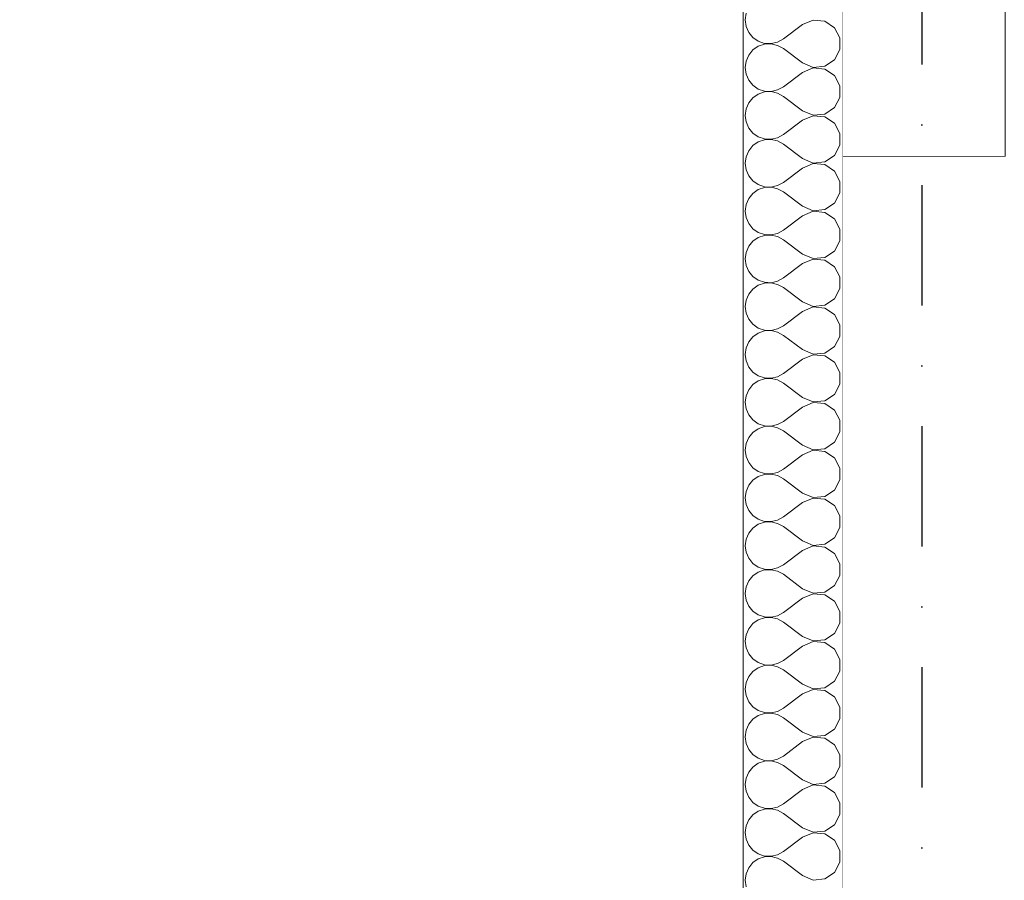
# Model space of a CAD drawing. Header units: millimetres. Extents: x -12989 to 402831, y -50461 to 30884.
# Tile 63 of 175: x 367061 to 368534, y -41961 to -40675. Entities that reach past the tile are written whole.
import ezdxf
from ezdxf.enums import TextEntityAlignment as Align

# ---------------------------------------------------------------- set-up
doc = ezdxf.new("R2010")
doc.units = ezdxf.units.MM
doc.header["$MEASUREMENT"] = 0
doc.linetypes.add('Kropki i Kreski', pattern=[360, 180, -90, 0, -90])
doc.linetypes.add('Wipeout_Contour', pattern=[1000, 0, -1000])
for name, color, linetype in [('AS_Blachy.Import IFC', 7, 'Continuous'), ('Nowe_04-ŚCIANY DZIAŁOWE', 7, 'Continuous'), ('Nowe_Warstwa IFC.Import IFC', 7, 'Continuous')]:
    doc.layers.add(name, color=color, linetype=linetype)
for name, color, linetype, lineweight in [('AS_Blachy.Import IFC_Nr_pióra__4', 7, 'Continuous', 13), ('Nowe_04-ŚCIANY DZIAŁOWE_Nr_pióra__27', 7, 'Continuous', 25), ('Nowe_Warstwa IFC.Import IFC_Nr_pióra__1', 7, 'Continuous', 13), ('Nowe_Warstwa IFC.Import IFC_Nr_pióra__25', 7, 'Continuous', 25)]:
    doc.layers.add(name, color=color, linetype=linetype, lineweight=lineweight)
doc.layers.add('Nowe_04-ŚCIANY DZIAŁOWE_Nr_pióra__174', color=7, linetype='Continuous', lineweight=5, true_color=0x6a6a6a)
doc.styles.add('STYL_AUTOMATYCZNY_1', font='arial.ttf')

# ---------------------------------------------------------------- blocks, each defined once
blk = doc.blocks.new('*X14', base_point=(362576.7, -45960.6))
at = {"layer": 'Nowe_04-ŚCIANY DZIAŁOWE_Nr_pióra__174', "color": 251, "linetype": 'Continuous', "lineweight": 5, "true_color": 0x6a6a6a}
for p, q in [((368147.4, -40665.1), (368146.1, -40674.9)), ((368146.1, -40674.9), (368147.4, -40684.6)), ((368147.4, -40684.6), (368151.4, -40693.7)), ((368231.8, -40682), (368203.2, -40703.4)), ((368247.8, -40675.3), (368231.8, -40682)), ((368265.1, -40676.9), (368247.8, -40675.3)), ((368279.6, -40686.6), (368265.1, -40676.9)), ((368287.8, -40701.9), (368279.6, -40686.6)), ((368151.4, -40693.7), (368157.7, -40701.2)), ((368157.7, -40701.2), (368165.8, -40706.8)), ((368194.6, -40708.2), (368203.2, -40703.4)), ((368287.8, -40719.3), (368287.8, -40701.9)), ((368165.8, -40714.4), (368157.7, -40719.9)), ((368165.8, -40706.8), (368175.1, -40710)), ((368175.1, -40711.2), (368165.8, -40714.4)), ((368175.1, -40710), (368185, -40710.4)), ((368185, -40710.7), (368175.1, -40711.2)), ((368185, -40710.4), (368194.6, -40708.2)), ((368194.6, -40713), (368185, -40710.7)), ((368203.2, -40717.7), (368194.6, -40713)), ((368231.8, -40739.2), (368203.2, -40717.7)), ((368151.4, -40727.5), (368147.4, -40736.5)), ((368157.7, -40719.9), (368151.4, -40727.5)), ((368279.6, -40734.6), (368287.8, -40719.3)), ((368147.4, -40736.5), (368146.1, -40746.3)), ((368146.1, -40746.3), (368147.4, -40756.1)), ((368231.8, -40739.2), (368247.8, -40745.9)), ((368247.8, -40746.7), (368231.8, -40753.4)), ((368247.8, -40745.9), (368265.1, -40744.3)), ((368265.1, -40748.4), (368247.8, -40746.7)), ((368265.1, -40744.3), (368279.6, -40734.6)), ((368147.4, -40756.1), (368151.4, -40765.1)), ((368231.8, -40753.4), (368203.2, -40774.9)), ((368279.6, -40758), (368265.1, -40748.4)), ((368287.8, -40773.3), (368279.6, -40758)), ((368151.4, -40765.1), (368157.7, -40772.7)), ((368157.7, -40772.7), (368165.8, -40778.3)), ((368194.6, -40779.6), (368203.2, -40774.9)), ((368287.8, -40790.7), (368287.8, -40773.3)), ((368157.7, -40791.4), (368151.4, -40799)), ((368165.8, -40785.8), (368157.7, -40791.4)), ((368165.8, -40778.3), (368175.1, -40781.4)), ((368175.1, -40782.6), (368165.8, -40785.8)), ((368175.1, -40781.4), (368185, -40781.9)), ((368185, -40782.2), (368175.1, -40782.6)), ((368185, -40781.9), (368194.6, -40779.6)), ((368194.6, -40784.4), (368185, -40782.2)), ((368203.2, -40789.2), (368194.6, -40784.4)), ((368231.8, -40810.6), (368203.2, -40789.2)), ((368279.6, -40806.1), (368287.8, -40790.7)), ((368151.4, -40799), (368147.4, -40808)), ((368265.1, -40815.7), (368279.6, -40806.1)), ((368147.4, -40808), (368146.1, -40817.7)), ((368146.1, -40817.7), (368147.4, -40827.5)), ((368231.8, -40810.6), (368247.8, -40817.3)), ((368247.8, -40818.1), (368231.8, -40824.9)), ((368247.8, -40817.3), (368265.1, -40815.7)), ((368265.1, -40819.8), (368247.8, -40818.1)), ((368279.6, -40829.4), (368265.1, -40819.8)), ((368147.4, -40827.5), (368151.4, -40836.5)), ((368231.8, -40824.9), (368203.2, -40846.3)), ((368287.8, -40844.8), (368279.6, -40829.4)), ((368151.4, -40836.5), (368157.7, -40844.1)), ((368157.7, -40844.1), (368165.8, -40849.7)), ((368165.8, -40849.7), (368175.1, -40852.8)), ((368185, -40853.3), (368194.6, -40851.1)), ((368194.6, -40851.1), (368203.2, -40846.3)), ((368287.8, -40862.1), (368287.8, -40844.8)), ((368157.7, -40862.8), (368151.4, -40870.4)), ((368165.8, -40857.2), (368157.7, -40862.8)), ((368175.1, -40854.1), (368165.8, -40857.2)), ((368175.1, -40852.8), (368185, -40853.3)), ((368185, -40853.6), (368175.1, -40854.1)), ((368194.6, -40855.8), (368185, -40853.6)), ((368203.2, -40860.6), (368194.6, -40855.8)), ((368231.8, -40882), (368203.2, -40860.6)), ((368279.6, -40877.5), (368287.8, -40862.1)), ((368147.4, -40879.4), (368146.1, -40889.2)), ((368151.4, -40870.4), (368147.4, -40879.4)), ((368265.1, -40887.1), (368279.6, -40877.5)), ((368146.1, -40889.2), (368147.4, -40898.9)), ((368231.8, -40882), (368247.8, -40888.8)), ((368247.8, -40889.6), (368231.8, -40896.3)), ((368247.8, -40888.8), (368265.1, -40887.1)), ((368265.1, -40891.2), (368247.8, -40889.6)), ((368279.6, -40900.8), (368265.1, -40891.2)), ((368147.4, -40898.9), (368151.4, -40907.9)), ((368151.4, -40907.9), (368157.7, -40915.5)), ((368231.8, -40896.3), (368203.2, -40917.7)), ((368287.8, -40916.2), (368279.6, -40900.8)), ((368157.7, -40915.5), (368165.8, -40921.1)), ((368165.8, -40921.1), (368175.1, -40924.3)), ((368175.1, -40924.3), (368185, -40924.7)), ((368185, -40924.7), (368194.6, -40922.5)), ((368194.6, -40922.5), (368203.2, -40917.7)), ((368287.8, -40933.6), (368287.8, -40916.2)), ((368157.7, -40934.2), (368151.4, -40941.8)), ((368165.8, -40928.6), (368157.7, -40934.2)), ((368175.1, -40925.5), (368165.8, -40928.6)), ((368185, -40925), (368175.1, -40925.5)), ((368194.6, -40927.3), (368185, -40925)), ((368203.2, -40932), (368194.6, -40927.3)), ((368231.8, -40953.4), (368203.2, -40932)), ((368279.6, -40948.9), (368287.8, -40933.6)), ((368147.4, -40950.8), (368146.1, -40960.6)), ((368151.4, -40941.8), (368147.4, -40950.8)), ((368231.8, -40953.4), (368247.8, -40960.2)), ((368265.1, -40958.5), (368279.6, -40948.9)), ((368146.1, -40960.6), (368147.4, -40970.4)), ((368231.8, -40967.7), (368203.2, -40989.2)), ((368247.8, -40961), (368231.8, -40967.7)), ((368247.8, -40960.2), (368265.1, -40958.5)), ((368265.1, -40962.6), (368247.8, -40961)), ((368279.6, -40972.3), (368265.1, -40962.6)), ((368147.4, -40970.4), (368151.4, -40979.4)), ((368151.4, -40979.4), (368157.7, -40987)), ((368287.8, -40987.6), (368279.6, -40972.3)), ((368157.7, -40987), (368165.8, -40992.5)), ((368165.8, -40992.5), (368175.1, -40995.7)), ((368175.1, -40996.9), (368165.8, -41000.1)), ((368175.1, -40995.7), (368185, -40996.2)), ((368185, -40996.5), (368175.1, -40996.9)), ((368185, -40996.2), (368194.6, -40993.9)), ((368194.6, -40998.7), (368185, -40996.5)), ((368194.6, -40993.9), (368203.2, -40989.2)), ((368287.8, -41005), (368287.8, -40987.6)), ((368157.7, -41005.7), (368151.4, -41013.2)), ((368165.8, -41000.1), (368157.7, -41005.7)), ((368203.2, -41003.4), (368194.6, -40998.7)), ((368231.8, -41024.9), (368203.2, -41003.4)), ((368279.6, -41020.3), (368287.8, -41005)), ((368147.4, -41022.3), (368146.1, -41032)), ((368151.4, -41013.2), (368147.4, -41022.3)), ((368231.8, -41024.9), (368247.8, -41031.6)), ((368265.1, -41030), (368279.6, -41020.3)), ((368146.1, -41032), (368147.4, -41041.8)), ((368147.4, -41041.8), (368151.4, -41050.8)), ((368231.8, -41039.2), (368203.2, -41060.6)), ((368247.8, -41032.4), (368231.8, -41039.2)), ((368247.8, -41031.6), (368265.1, -41030)), ((368265.1, -41034.1), (368247.8, -41032.4)), ((368279.6, -41043.7), (368265.1, -41034.1)), ((368151.4, -41050.8), (368157.7, -41058.4)), ((368287.8, -41059), (368279.6, -41043.7)), ((368157.7, -41058.4), (368165.8, -41064)), ((368165.8, -41071.5), (368157.7, -41077.1)), ((368165.8, -41064), (368175.1, -41067.1)), ((368175.1, -41068.4), (368165.8, -41071.5)), ((368175.1, -41067.1), (368185, -41067.6)), ((368185, -41067.9), (368175.1, -41068.4)), ((368185, -41067.6), (368194.6, -41065.4)), ((368194.6, -41070.1), (368185, -41067.9)), ((368194.6, -41065.4), (368203.2, -41060.6)), ((368203.2, -41074.9), (368194.6, -41070.1)), ((368287.8, -41076.4), (368287.8, -41059)), ((368151.4, -41084.7), (368147.4, -41093.7)), ((368157.7, -41077.1), (368151.4, -41084.7)), ((368231.8, -41096.3), (368203.2, -41074.9)), ((368279.6, -41091.8), (368287.8, -41076.4)), ((368147.4, -41093.7), (368146.1, -41103.4)), ((368231.8, -41096.3), (368247.8, -41103)), ((368265.1, -41101.4), (368279.6, -41091.8)), ((368146.1, -41103.4), (368147.4, -41113.2)), ((368147.4, -41113.2), (368151.4, -41122.2)), ((368231.8, -41110.6), (368203.2, -41132)), ((368247.8, -41103.9), (368231.8, -41110.6)), ((368247.8, -41103), (368265.1, -41101.4)), ((368265.1, -41105.5), (368247.8, -41103.9)), ((368279.6, -41115.1), (368265.1, -41105.5)), ((368287.8, -41130.5), (368279.6, -41115.1)), ((368151.4, -41122.2), (368157.7, -41129.8)), ((368157.7, -41129.8), (368165.8, -41135.4)), ((368287.8, -41147.9), (368287.8, -41130.5)), ((368165.8, -41142.9), (368157.7, -41148.5)), ((368165.8, -41135.4), (368175.1, -41138.5)), ((368175.1, -41139.8), (368165.8, -41142.9)), ((368175.1, -41138.5), (368185, -41139)), ((368185, -41139.3), (368175.1, -41139.8)), ((368185, -41139), (368194.6, -41136.8)), ((368194.6, -41141.5), (368185, -41139.3)), ((368194.6, -41136.8), (368203.2, -41132)), ((368203.2, -41146.3), (368194.6, -41141.5)), ((368151.4, -41156.1), (368147.4, -41165.1)), ((368157.7, -41148.5), (368151.4, -41156.1)), ((368231.8, -41167.7), (368203.2, -41146.3)), ((368279.6, -41163.2), (368287.8, -41147.9)), ((368147.4, -41165.1), (368146.1, -41174.9)), ((368146.1, -41174.9), (368147.4, -41184.6)), ((368231.8, -41167.7), (368247.8, -41174.5)), ((368247.8, -41174.5), (368265.1, -41172.8)), ((368265.1, -41172.8), (368279.6, -41163.2)), ((368147.4, -41184.6), (368151.4, -41193.7)), ((368231.8, -41182), (368203.2, -41203.4)), ((368247.8, -41175.3), (368231.8, -41182)), ((368265.1, -41176.9), (368247.8, -41175.3)), ((368279.6, -41186.6), (368265.1, -41176.9)), ((368287.8, -41201.9), (368279.6, -41186.6)), ((368151.4, -41193.7), (368157.7, -41201.2)), ((368157.7, -41201.2), (368165.8, -41206.8)), ((368194.6, -41208.2), (368203.2, -41203.4)), ((368287.8, -41219.3), (368287.8, -41201.9)), ((368165.8, -41214.4), (368157.7, -41219.9)), ((368165.8, -41206.8), (368175.1, -41210)), ((368175.1, -41211.2), (368165.8, -41214.4)), ((368175.1, -41210), (368185, -41210.4)), ((368185, -41210.7), (368175.1, -41211.2)), ((368185, -41210.4), (368194.6, -41208.2)), ((368194.6, -41213), (368185, -41210.7)), ((368203.2, -41217.7), (368194.6, -41213)), ((368231.8, -41239.2), (368203.2, -41217.7)), ((368151.4, -41227.5), (368147.4, -41236.5)), ((368157.7, -41219.9), (368151.4, -41227.5)), ((368279.6, -41234.6), (368287.8, -41219.3)), ((368147.4, -41236.5), (368146.1, -41246.3)), ((368146.1, -41246.3), (368147.4, -41256.1)), ((368231.8, -41239.2), (368247.8, -41245.9)), ((368247.8, -41246.7), (368231.8, -41253.4)), ((368247.8, -41245.9), (368265.1, -41244.3)), ((368265.1, -41248.4), (368247.8, -41246.7)), ((368265.1, -41244.3), (368279.6, -41234.6)), ((368279.6, -41258), (368265.1, -41248.4)), ((368147.4, -41256.1), (368151.4, -41265.1)), ((368231.8, -41253.4), (368203.2, -41274.9)), ((368287.8, -41273.3), (368279.6, -41258)), ((368151.4, -41265.1), (368157.7, -41272.7)), ((368157.7, -41272.7), (368165.8, -41278.3)), ((368194.6, -41279.6), (368203.2, -41274.9)), ((368287.8, -41290.7), (368287.8, -41273.3)), ((368157.7, -41291.4), (368151.4, -41299)), ((368165.8, -41285.8), (368157.7, -41291.4)), ((368165.8, -41278.3), (368175.1, -41281.4)), ((368175.1, -41282.6), (368165.8, -41285.8)), ((368175.1, -41281.4), (368185, -41281.9)), ((368185, -41282.2), (368175.1, -41282.6)), ((368185, -41281.9), (368194.6, -41279.6)), ((368194.6, -41284.4), (368185, -41282.2)), ((368203.2, -41289.2), (368194.6, -41284.4)), ((368231.8, -41310.6), (368203.2, -41289.2)), ((368279.6, -41306.1), (368287.8, -41290.7)), ((368151.4, -41299), (368147.4, -41308)), ((368265.1, -41315.7), (368279.6, -41306.1)), ((368147.4, -41308), (368146.1, -41317.7)), ((368146.1, -41317.7), (368147.4, -41327.5)), ((368231.8, -41310.6), (368247.8, -41317.3)), ((368247.8, -41318.1), (368231.8, -41324.9)), ((368247.8, -41317.3), (368265.1, -41315.7)), ((368265.1, -41319.8), (368247.8, -41318.1)), ((368279.6, -41329.4), (368265.1, -41319.8)), ((368147.4, -41327.5), (368151.4, -41336.5)), ((368151.4, -41336.5), (368157.7, -41344.1)), ((368231.8, -41324.9), (368203.2, -41346.3)), ((368287.8, -41344.8), (368279.6, -41329.4)), ((368157.7, -41344.1), (368165.8, -41349.7)), ((368165.8, -41349.7), (368175.1, -41352.8)), ((368185, -41353.3), (368194.6, -41351.1)), ((368194.6, -41351.1), (368203.2, -41346.3)), ((368287.8, -41362.1), (368287.8, -41344.8)), ((368157.7, -41362.8), (368151.4, -41370.4)), ((368165.8, -41357.2), (368157.7, -41362.8)), ((368175.1, -41354.1), (368165.8, -41357.2)), ((368175.1, -41352.8), (368185, -41353.3)), ((368185, -41353.6), (368175.1, -41354.1)), ((368194.6, -41355.8), (368185, -41353.6)), ((368203.2, -41360.6), (368194.6, -41355.8)), ((368231.8, -41382), (368203.2, -41360.6)), ((368279.6, -41377.5), (368287.8, -41362.1)), ((368147.4, -41379.4), (368146.1, -41389.2)), ((368151.4, -41370.4), (368147.4, -41379.4)), ((368265.1, -41387.1), (368279.6, -41377.5)), ((368146.1, -41389.2), (368147.4, -41398.9)), ((368231.8, -41382), (368247.8, -41388.8)), ((368247.8, -41389.6), (368231.8, -41396.3)), ((368247.8, -41388.8), (368265.1, -41387.1)), ((368265.1, -41391.2), (368247.8, -41389.6)), ((368279.6, -41400.8), (368265.1, -41391.2)), ((368147.4, -41398.9), (368151.4, -41407.9)), ((368151.4, -41407.9), (368157.7, -41415.5)), ((368231.8, -41396.3), (368203.2, -41417.7)), ((368287.8, -41416.2), (368279.6, -41400.8)), ((368157.7, -41415.5), (368165.8, -41421.1)), ((368165.8, -41421.1), (368175.1, -41424.3)), ((368175.1, -41424.3), (368185, -41424.7)), ((368185, -41425), (368175.1, -41425.5)), ((368185, -41424.7), (368194.6, -41422.5)), ((368194.6, -41427.3), (368185, -41425)), ((368194.6, -41422.5), (368203.2, -41417.7)), ((368287.8, -41433.6), (368287.8, -41416.2)), ((368157.7, -41434.2), (368151.4, -41441.8)), ((368165.8, -41428.6), (368157.7, -41434.2)), ((368175.1, -41425.5), (368165.8, -41428.6)), ((368203.2, -41432), (368194.6, -41427.3)), ((368231.8, -41453.4), (368203.2, -41432)), ((368279.6, -41448.9), (368287.8, -41433.6)), ((368147.4, -41450.8), (368146.1, -41460.6)), ((368151.4, -41441.8), (368147.4, -41450.8)), ((368231.8, -41453.4), (368247.8, -41460.2)), ((368265.1, -41458.5), (368279.6, -41448.9)), ((368146.1, -41460.6), (368147.4, -41470.4)), ((368231.8, -41467.7), (368203.2, -41489.2)), ((368247.8, -41461), (368231.8, -41467.7)), ((368247.8, -41460.2), (368265.1, -41458.5)), ((368265.1, -41462.6), (368247.8, -41461)), ((368279.6, -41472.3), (368265.1, -41462.6)), ((368147.4, -41470.4), (368151.4, -41479.4)), ((368151.4, -41479.4), (368157.7, -41487)), ((368287.8, -41487.6), (368279.6, -41472.3)), ((368157.7, -41487), (368165.8, -41492.5)), ((368165.8, -41492.5), (368175.1, -41495.7)), ((368175.1, -41496.9), (368165.8, -41500.1)), ((368175.1, -41495.7), (368185, -41496.2)), ((368185, -41496.5), (368175.1, -41496.9)), ((368185, -41496.2), (368194.6, -41493.9)), ((368194.6, -41498.7), (368185, -41496.5)), ((368194.6, -41493.9), (368203.2, -41489.2)), ((368203.2, -41503.4), (368194.6, -41498.7)), ((368287.8, -41505), (368287.8, -41487.6)), ((368151.4, -41513.2), (368147.4, -41522.3)), ((368157.7, -41505.7), (368151.4, -41513.2)), ((368165.8, -41500.1), (368157.7, -41505.7)), ((368231.8, -41524.9), (368203.2, -41503.4)), ((368279.6, -41520.3), (368287.8, -41505)), ((368147.4, -41522.3), (368146.1, -41532)), ((368231.8, -41524.9), (368247.8, -41531.6)), ((368265.1, -41530), (368279.6, -41520.3)), ((368146.1, -41532), (368147.4, -41541.8)), ((368147.4, -41541.8), (368151.4, -41550.8)), ((368231.8, -41539.2), (368203.2, -41560.6)), ((368247.8, -41532.4), (368231.8, -41539.2)), ((368247.8, -41531.6), (368265.1, -41530)), ((368265.1, -41534.1), (368247.8, -41532.4)), ((368279.6, -41543.7), (368265.1, -41534.1)), ((368151.4, -41550.8), (368157.7, -41558.4)), ((368287.8, -41559), (368279.6, -41543.7)), ((368157.7, -41558.4), (368165.8, -41564)), ((368165.8, -41571.5), (368157.7, -41577.1)), ((368165.8, -41564), (368175.1, -41567.1)), ((368175.1, -41568.4), (368165.8, -41571.5)), ((368175.1, -41567.1), (368185, -41567.6)), ((368185, -41567.9), (368175.1, -41568.4)), ((368185, -41567.6), (368194.6, -41565.4)), ((368194.6, -41570.1), (368185, -41567.9)), ((368194.6, -41565.4), (368203.2, -41560.6)), ((368203.2, -41574.9), (368194.6, -41570.1)), ((368287.8, -41576.4), (368287.8, -41559)), ((368151.4, -41584.7), (368147.4, -41593.7)), ((368157.7, -41577.1), (368151.4, -41584.7)), ((368231.8, -41596.3), (368203.2, -41574.9)), ((368279.6, -41591.8), (368287.8, -41576.4)), ((368147.4, -41593.7), (368146.1, -41603.4)), ((368231.8, -41596.3), (368247.8, -41603)), ((368247.8, -41603), (368265.1, -41601.4)), ((368265.1, -41601.4), (368279.6, -41591.8)), ((368146.1, -41603.4), (368147.4, -41613.2)), ((368147.4, -41613.2), (368151.4, -41622.2)), ((368231.8, -41610.6), (368203.2, -41632)), ((368247.8, -41603.9), (368231.8, -41610.6)), ((368265.1, -41605.5), (368247.8, -41603.9)), ((368279.6, -41615.1), (368265.1, -41605.5)), ((368287.8, -41630.5), (368279.6, -41615.1)), ((368151.4, -41622.2), (368157.7, -41629.8)), ((368157.7, -41629.8), (368165.8, -41635.4)), ((368287.8, -41647.9), (368287.8, -41630.5)), ((368165.8, -41642.9), (368157.7, -41648.5)), ((368165.8, -41635.4), (368175.1, -41638.5)), ((368175.1, -41639.8), (368165.8, -41642.9)), ((368175.1, -41638.5), (368185, -41639)), ((368185, -41639.3), (368175.1, -41639.8)), ((368185, -41639), (368194.6, -41636.8)), ((368194.6, -41641.5), (368185, -41639.3)), ((368194.6, -41636.8), (368203.2, -41632)), ((368203.2, -41646.3), (368194.6, -41641.5)), ((368151.4, -41656.1), (368147.4, -41665.1)), ((368157.7, -41648.5), (368151.4, -41656.1)), ((368231.8, -41667.7), (368203.2, -41646.3)), ((368279.6, -41663.2), (368287.8, -41647.9)), ((368147.4, -41665.1), (368146.1, -41674.9)), ((368146.1, -41674.9), (368147.4, -41684.6)), ((368231.8, -41667.7), (368247.8, -41674.5)), ((368247.8, -41675.3), (368231.8, -41682)), ((368247.8, -41674.5), (368265.1, -41672.8)), ((368265.1, -41676.9), (368247.8, -41675.3)), ((368265.1, -41672.8), (368279.6, -41663.2)), ((368147.4, -41684.6), (368151.4, -41693.7)), ((368231.8, -41682), (368203.2, -41703.4)), ((368279.6, -41686.6), (368265.1, -41676.9)), ((368287.8, -41701.9), (368279.6, -41686.6)), ((368151.4, -41693.7), (368157.7, -41701.2)), ((368157.7, -41701.2), (368165.8, -41706.8)), ((368194.6, -41708.2), (368203.2, -41703.4)), ((368287.8, -41719.3), (368287.8, -41701.9)), ((368165.8, -41714.4), (368157.7, -41719.9)), ((368165.8, -41706.8), (368175.1, -41710)), ((368175.1, -41711.2), (368165.8, -41714.4)), ((368175.1, -41710), (368185, -41710.4)), ((368185, -41710.7), (368175.1, -41711.2)), ((368185, -41710.4), (368194.6, -41708.2)), ((368194.6, -41713), (368185, -41710.7)), ((368203.2, -41717.7), (368194.6, -41713)), ((368231.8, -41739.2), (368203.2, -41717.7)), ((368279.6, -41734.6), (368287.8, -41719.3)), ((368151.4, -41727.5), (368147.4, -41736.5)), ((368157.7, -41719.9), (368151.4, -41727.5)), ((368147.4, -41736.5), (368146.1, -41746.3)), ((368146.1, -41746.3), (368147.4, -41756.1)), ((368231.8, -41739.2), (368247.8, -41745.9)), ((368247.8, -41746.7), (368231.8, -41753.4)), ((368247.8, -41745.9), (368265.1, -41744.3)), ((368265.1, -41748.4), (368247.8, -41746.7)), ((368265.1, -41744.3), (368279.6, -41734.6)), ((368279.6, -41758), (368265.1, -41748.4)), ((368147.4, -41756.1), (368151.4, -41765.1)), ((368231.8, -41753.4), (368203.2, -41774.9)), ((368287.8, -41773.3), (368279.6, -41758)), ((368151.4, -41765.1), (368157.7, -41772.7)), ((368157.7, -41772.7), (368165.8, -41778.3)), ((368165.8, -41778.3), (368175.1, -41781.4)), ((368194.6, -41779.6), (368203.2, -41774.9)), ((368287.8, -41790.7), (368287.8, -41773.3)), ((368157.7, -41791.4), (368151.4, -41799)), ((368165.8, -41785.8), (368157.7, -41791.4)), ((368175.1, -41782.6), (368165.8, -41785.8)), ((368175.1, -41781.4), (368185, -41781.9)), ((368185, -41782.2), (368175.1, -41782.6)), ((368185, -41781.9), (368194.6, -41779.6)), ((368194.6, -41784.4), (368185, -41782.2)), ((368203.2, -41789.2), (368194.6, -41784.4)), ((368231.8, -41810.6), (368203.2, -41789.2)), ((368279.6, -41806.1), (368287.8, -41790.7)), ((368147.4, -41808), (368146.1, -41817.7)), ((368151.4, -41799), (368147.4, -41808)), ((368265.1, -41815.7), (368279.6, -41806.1)), ((368146.1, -41817.7), (368147.4, -41827.5)), ((368231.8, -41810.6), (368247.8, -41817.3)), ((368247.8, -41818.1), (368231.8, -41824.9)), ((368247.8, -41817.3), (368265.1, -41815.7)), ((368265.1, -41819.8), (368247.8, -41818.1)), ((368279.6, -41829.4), (368265.1, -41819.8)), ((368147.4, -41827.5), (368151.4, -41836.5)), ((368151.4, -41836.5), (368157.7, -41844.1)), ((368231.8, -41824.9), (368203.2, -41846.3)), ((368287.8, -41844.8), (368279.6, -41829.4)), ((368157.7, -41844.1), (368165.8, -41849.7)), ((368165.8, -41849.7), (368175.1, -41852.8)), ((368185, -41853.3), (368194.6, -41851.1)), ((368194.6, -41851.1), (368203.2, -41846.3)), ((368287.8, -41862.1), (368287.8, -41844.8)), ((368157.7, -41862.8), (368151.4, -41870.4)), ((368165.8, -41857.2), (368157.7, -41862.8)), ((368175.1, -41854.1), (368165.8, -41857.2)), ((368175.1, -41852.8), (368185, -41853.3)), ((368185, -41853.6), (368175.1, -41854.1)), ((368194.6, -41855.8), (368185, -41853.6)), ((368203.2, -41860.6), (368194.6, -41855.8)), ((368231.8, -41882), (368203.2, -41860.6)), ((368279.6, -41877.5), (368287.8, -41862.1)), ((368147.4, -41879.4), (368146.1, -41889.2)), ((368151.4, -41870.4), (368147.4, -41879.4)), ((368265.1, -41887.1), (368279.6, -41877.5)), ((368146.1, -41889.2), (368147.4, -41898.9)), ((368231.8, -41896.3), (368203.2, -41917.7)), ((368231.8, -41882), (368247.8, -41888.8)), ((368247.8, -41889.6), (368231.8, -41896.3)), ((368247.8, -41888.8), (368265.1, -41887.1)), ((368265.1, -41891.2), (368247.8, -41889.6)), ((368279.6, -41900.8), (368265.1, -41891.2)), ((368147.4, -41898.9), (368151.4, -41907.9)), ((368151.4, -41907.9), (368157.7, -41915.5)), ((368287.8, -41916.2), (368279.6, -41900.8)), ((368157.7, -41915.5), (368165.8, -41921.1)), ((368165.8, -41921.1), (368175.1, -41924.3)), ((368175.1, -41925.5), (368165.8, -41928.6)), ((368175.1, -41924.3), (368185, -41924.7)), ((368185, -41925), (368175.1, -41925.5)), ((368185, -41924.7), (368194.6, -41922.5)), ((368194.6, -41927.3), (368185, -41925)), ((368194.6, -41922.5), (368203.2, -41917.7)), ((368287.8, -41933.6), (368287.8, -41916.2)), ((368157.7, -41934.2), (368151.4, -41941.8)), ((368165.8, -41928.6), (368157.7, -41934.2)), ((368203.2, -41932), (368194.6, -41927.3)), ((368231.8, -41953.4), (368203.2, -41932)), ((368279.6, -41948.9), (368287.8, -41933.6)), ((368147.4, -41950.8), (368146.1, -41960.6)), ((368151.4, -41941.8), (368147.4, -41950.8)), ((368231.8, -41953.4), (368247.8, -41960.2)), ((368265.1, -41958.5), (368279.6, -41948.9)), ((368146.1, -41960.6), (368147.4, -41970.4)), ((368247.8, -41960.2), (368265.1, -41958.5))]:
    blk.add_line(p, q, dxfattribs=at)
blk = doc.blocks.new('ElemPrzekroju_4_1', base_point=(362576.7, -45960.6))
at = {"color": 254, "linetype": 'Wipeout_Contour', "lineweight": 0, "ltscale": 1482783.934436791}
blk.add_wipeout([(368292.5, -39378.9), (368142.5, -39378.9), (368142.5, -45960.6), (368292.5, -45960.6)], dxfattribs=at).dxf.layer = 'Nowe_04-ŚCIANY DZIAŁOWE'
at = {"layer": 'Nowe_04-ŚCIANY DZIAŁOWE_Nr_pióra__27', "color": 7, "linetype": 'Continuous', "lineweight": 25}
for p, q in [((368142.5, -39378.9), (368142.5, -42910.6)), ((368292.5, -39378.9), (368292.5, -45960.6))]:
    blk.add_line(p, q, dxfattribs=at)
at = {"layer": 'Nowe_04-ŚCIANY DZIAŁOWE', "lineweight": 0}
blk.add_blockref('*X14', (362576.7, -45960.6), dxfattribs=at)
blk = doc.blocks.new('ElemPrzekroju_8_1', base_point=(362576.7, -45960.6))
at = {"color": 254, "linetype": 'Wipeout_Contour', "lineweight": 0, "ltscale": 6641683.593556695}
blk.add_wipeout([(366410.1, -39413.3), (366392.5, -39412.3), (366392.5, -42950.6), (366398.2, -42950.6), (366994, -42950.6), (368142.5, -42950.6), (368142.5, -39509.4), (366550.1, -39751.9), (366540, -39749.5), (366538, -39743.6), (366545.2, -39737.8), (366557.4, -39735.4), (368075.4, -39504.2), (366470.1, -39416.5), (366470.1, -39476.5), (366413.1, -39476.5), (366413.1, -39535.5), (366410.1, -39535.5)], dxfattribs=at).dxf.layer = 'Nowe_04-ŚCIANY DZIAŁOWE'
blk = doc.blocks.new('ElemPrzekroju_158_1', base_point=(362576.7, -45960.6))
at = {"color": 254, "linetype": 'Wipeout_Contour', "lineweight": 0, "ltscale": 1481988.374085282}
blk.add_wipeout([(368292.5, -40272), (368292.5, -40282.5), (368310.1, -40282.5), (368310.1, -40272)], dxfattribs=at).dxf.layer = 'AS_Blachy.Import IFC'
at = {"color": 254, "linetype": 'Wipeout_Contour', "lineweight": 0, "ltscale": 1482868.332932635}
blk.add_wipeout([(368510.1, -40282.5), (368535.1, -40282.5), (368535.1, -40272), (368510.1, -40272)], dxfattribs=at).dxf.layer = 'AS_Blachy.Import IFC'
at = {"layer": 'AS_Blachy.Import IFC_Nr_pióra__4', "color": 7, "linetype": 'Continuous', "lineweight": 13}
for p, q in [((368310.1, -40272), (368292.5, -40272)), ((368535.1, -40272), (368510.1, -40272))]:
    blk.add_line(p, q, dxfattribs=at)
at = {"color": 254, "linetype": 'Wipeout_Contour', "lineweight": 0, "ltscale": 2964995.979803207}
blk.add_wipeout([(368292.5, -40282.5), (368292.5, -40879.2), (368535.1, -40879.2), (368535.1, -40282.5), (368510.1, -40282.5), (368510.1, -40301.8), (368310.1, -40301.8), (368310.1, -40282.5)], dxfattribs=at).dxf.layer = 'AS_Blachy.Import IFC'
at = {"layer": 'AS_Blachy.Import IFC_Nr_pióra__4', "color": 7, "linetype": 'Continuous', "lineweight": 13}
for p, q in [((368535.1, -40272), (368535.1, -40282.5)), ((368310.1, -40282.5), (368292.5, -40282.5)), ((368535.1, -40282.5), (368510.1, -40282.5)), ((368535.1, -40879.2), (368535.1, -40282.5)), ((368292.5, -40879.2), (368535.1, -40879.2))]:
    blk.add_line(p, q, dxfattribs=at)
blk = doc.blocks.new('ElemPrzekroju_171_1', base_point=(362576.7, -45960.6))
at = {"color": 254, "linetype": 'Wipeout_Contour', "lineweight": 0, "ltscale": 4081119.509564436}
blk.add_wipeout([(368535.1, -40879.2), (368292.5, -40879.2), (368292.5, -44940.6), (368297.5, -44940.6), (368304.6, -44943.5), (368307.5, -44950.6), (368304.6, -44957.7), (368297.5, -44960.6), (368292.5, -44960.6), (368292.5, -45960.6), (368535.1, -45960.6)], dxfattribs=at).dxf.layer = 'AS_Blachy.Import IFC'
blk = doc.blocks.new('Standardowy znacznik osi[5]_1', base_point=(368410.1, -35960.6))
at = {"layer": 'Nowe_Warstwa IFC.Import IFC_Nr_pióra__25', "color": 7, "linetype": 'Kropki i Kreski', "lineweight": 25}
blk.add_line((368410.1, -36960.6), (368410.1, -48960.6), dxfattribs=at)
at = {"layer": 'Nowe_Warstwa IFC.Import IFC_Nr_pióra__1', "color": 7, "lineweight": 13, "style": 'STYL_AUTOMATYCZNY_1'}
for tag, p in [('AC_MarkerText_1_0', (368410.1, -35623.1)), ('AC_MarkerText_1_1', (368410.1, -50123.1))]:
    blk.add_attdef(tag, text='', height=175, rotation=360, dxfattribs=at).set_placement(p, align=Align.TOP_CENTER)

msp = doc.modelspace()

# ---------------------------------------------------------------- block references
at = {"layer": 'Nowe_04-ŚCIANY DZIAŁOWE', "lineweight": 0}
msp.add_blockref('ElemPrzekroju_4_1', (362576.7, -45960.6), dxfattribs=at)

# ---------------------------------------------------------------- next in the draw order: block references
at = {"layer": 'AS_Blachy.Import IFC', "lineweight": 0}
msp.add_blockref('ElemPrzekroju_158_1', (362576.7, -45960.6), dxfattribs=at)
at = {"layer": 'Nowe_04-ŚCIANY DZIAŁOWE', "lineweight": 0}
msp.add_blockref('ElemPrzekroju_8_1', (362576.7, -45960.6), dxfattribs=at)

# ---------------------------------------------------------------- next in the draw order: block references
at = {"layer": 'AS_Blachy.Import IFC', "lineweight": 0}
msp.add_blockref('ElemPrzekroju_171_1', (362576.7, -45960.6), dxfattribs=at)

# ---------------------------------------------------------------- next in the draw order: block references
at = {"layer": 'Nowe_Warstwa IFC.Import IFC', "color": 7, "linetype": 'Continuous', "lineweight": 13}
msp.add_blockref('Standardowy znacznik osi[5]_1', (368410.1, -35960.6), dxfattribs=at)

doc.saveas('drawing.dxf')
